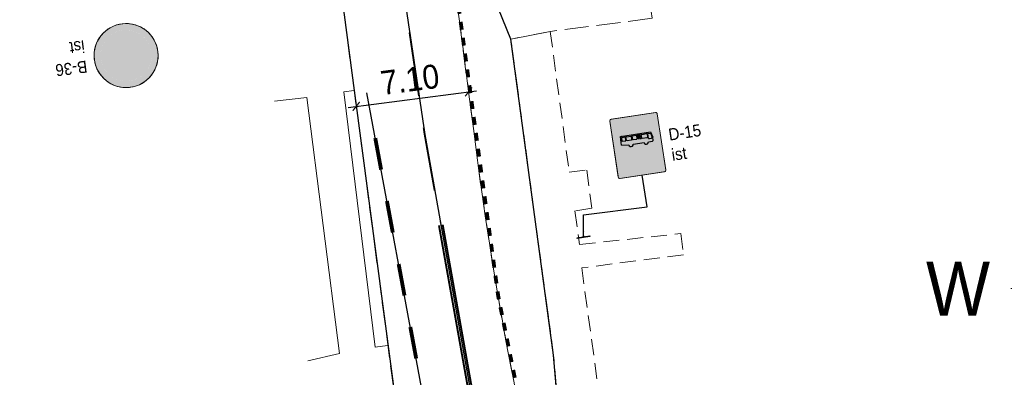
# Model space of a CAD drawing. Header units: metres. Extents: x 6420893 to 6543334, y 5684236 to 5790819.
# Tile 14 of 24: x 6421268 to 6421329, y 5790563 to 5790585. Entities that reach past the tile are written whole.
import ezdxf
from ezdxf.enums import TextEntityAlignment as Align

# ---------------------------------------------------------------- set-up
doc = ezdxf.new("R2010")
doc.units = ezdxf.units.M
for name, pattern in [('DASHDOTX2', [2, 1, -0.5, 0, -0.5]), ('DASHED2', [0.375, 0.25, -0.125]), ('PRZER2-1', [3, 2, -1]), ('PRZER3-1', [4, 3, -1])]:
    doc.linetypes.add(name, pattern=pattern)
for name, color, linetype, lineweight in [('DR WYKUPY', 96, 'DASHED2', 0), ('DR_proj_oś', 1, 'DASHDOTX2', 18), ('GSLINK', 7, 'Continuous', 18), ('GSLKRW', 7, 'Continuous', 25), ('GSSKOA', 7, 'PRZER3-1', 18), ('GSSKOD', 7, 'PRZER2-1', 18)]:
    doc.layers.add(name, color=color, linetype=linetype, lineweight=lineweight)
for name, color, linetype in [('gaPionowe', 7, 'Continuous'), ('gaPoziome', 7, 'Continuous'), ('zzz.gaHSDomyslna', 7, 'Continuous'), ('zzz.gaVSDodTekst', 7, 'Continuous'), ('zzz.gaVSDomyslna', 7, 'Continuous'), ('zzz.gaVSNazwa', 7, 'Continuous'), ('zzz.gaVSRamka', 7, 'Continuous'), ('zzz.gaVSStan', 7, 'Continuous'), ('zzz.gaVSWielkość', 7, 'Continuous')]:
    doc.layers.add(name, color=color, linetype=linetype)
doc.styles.add('arial', font='arial.ttf', dxfattribs={"width": 0.9, "height": 1.5})
doc.styles.add('GA-ATR-TEXT', font='arial.ttf', dxfattribs={"width": 0.9})
doc.styles.add('GA4-ATR-TEXT', font='arial.ttf', dxfattribs={"width": 0.9})
doc.styles.get("Standard").update_dxf_attribs({"font": 'arial.ttf'})
doc.dimstyles.new('AS_AR00_500 2', dxfattribs={"dimtxt": 1, "dimasz": 0.5, "dimexe": 24, "dimexo": 0, "dimgap": 0, "dimtad": 0, "dimrnd": 0.05, "dimzin": 1, "dimdsep": 46, "dimtxsty": 'arial', "dimblk": 'ARCHTICK', "dimcen": 0, "dimdle": 0.5, "dimse1": 1, "dimse2": 1, "dimclrd": 256, "dimclre": 256, "dimclrt": 7, "dimazin": 0, "dimtfac": 1, "dimtmove": 0, "dimatfit": 3, "dimldrblk": 'ARCHTICK', "dimfxl": 1, "dimtvp": 0.8, "dimtolj": 1, "dimarcsym": 0})
doc.dimstyles.new('GA-LEADER', dxfattribs={"dimtxt": 1, "dimasz": 1, "dimexe": 1, "dimexo": 1, "dimgap": 1, "dimtad": 1, "dimtxsty": 'Standard', "dimcen": 1, "dimadec": 0, "dimazin": 0, "dimtfac": 1, "dimtmove": 0, "dimatfit": 3, "dimfxl": 1, "dimarcsym": 0})

# ---------------------------------------------------------------- blocks, each defined once
blk = doc.blocks.new('A$C24377FCD')
at = {"layer": 'DR_proj_oś', "color": 7, "linetype": 'Continuous'}
for points in [[(3.82, 107.1), (-10.6, 27.78)], [(3.82, 107.1), (-10.6, 27.78)], [(3.82, 107.1), (3.82, 107.1)], [(3.82, 30.6), (3.82, 107.1)], [(3.82, 30.6), (3.82, 107.1)], [(18.25, 27.78), (3.82, 107.1)], [(18.25, 27.78), (3.82, 107.1)], [(4.97, 30.58), (4.97, 100.79)], [(8.03, 30.37), (8.03, 83.96)], [(-23.22, 19.4), (-72.68, 68.85)], [(-31.6, 6.77), (-72.68, 68.85)], [(-10.6, 27.78), (-72.68, 68.85)], [(-10.6, 27.78), (-72.68, 68.85)], [(-72.68, 68.85), (-31.6, 6.77)], [(11.09, 29.9), (11.09, 67.13)], [(18.25, 27.78), (80.33, 68.85)], [(80.33, 68.85), (18.25, 27.78)], [(30.87, 19.4), (80.33, 68.85)], [(39.25, 6.77), (80.33, 68.85)], [(39.25, 6.77), (80.33, 68.85)], [(-20.97, 21.47), (-59.89, 60.39)], [(28.62, 21.47), (67.54, 60.39)], [(-25.3, 17.14), (-64.22, 56.06)], [(32.95, 17.14), (71.87, 56.06)], [(-18.55, 23.38), (-47.1, 51.93)], [(14.15, 29.18), (14.15, 50.3)], [(26.2, 23.38), (54.75, 51.93)], [(-27.2, 14.72), (-55.75, 43.27)], [(-15.94, 25.1), (-34.31, 43.47)], [(23.59, 25.1), (41.96, 43.47)], [(34.85, 14.72), (63.4, 43.27)], [(-13.15, 26.63), (-21.52, 35)], [(17.21, 28.18), (17.21, 33.47)], [(20.8, 26.63), (29.17, 35)], [(-28.92, 12.11), (-47.29, 30.48)], [(-10.6, 27.78), (3.82, 30.6)], [(36.57, 12.11), (54.94, 30.48)], [(-7.65, 7.65), (3.82, 22.95)], [(-3.82, 7.65), (3.82, 22.95)], [(3.82, 22.95), (15.3, 7.65)], [(3.82, 22.95), (11.48, 7.65)], [(3.82, -7.65), (3.82, 22.95)], [(-30.46, 9.32), (-38.83, 17.69)], [(38.11, 9.32), (46.48, 17.69)], [(-31.6, 6.77), (-110.93, -7.65)], [(-31.6, 6.77), (-110.93, -7.65)], [(-32.01, 5.74), (-37.3, 5.74)], [(3.82, -7.65), (-7.65, 7.65)], [(3.82, -7.65), (-3.82, 7.65)], [(15.3, 7.65), (3.82, -7.65)], [(11.48, 7.65), (3.82, -7.65)], [(39.25, 6.77), (42.08, -7.65)], [(118.58, -7.65), (39.25, 6.77)], [(118.58, -7.65), (39.25, 6.77)], [(-33.01, 2.68), (-54.13, 2.68)], [(-26.78, -7.65), (-11.48, 3.82)], [(-26.78, -7.65), (-11.48, 0)], [(-11.48, 3.82), (3.82, -7.65)], [(-11.48, 0), (3.82, -7.65)], [(3.82, -7.65), (19.13, 3.82)], [(19.13, 0), (3.82, -7.65)], [(19.13, 3.82), (34.43, -7.65)], [(34.43, -7.65), (19.13, 0)], [(-34.19, -3.44), (-87.79, -3.44)], [(-33.73, -0.38), (-70.96, -0.38)], [(-110.93, -7.65), (-110.93, -7.65)], [(-34.43, -7.65), (-110.93, -7.65)], [(-110.93, -7.65), (-31.6, -22.07)], [(-34.43, -7.65), (-110.93, -7.65)], [(-110.93, -7.65), (-31.6, -22.07)], [(-34.41, -6.5), (-104.62, -6.5)], [(-31.6, -22.07), (-34.43, -7.65)], [(-11.48, -19.12), (-26.78, -7.65)], [(-11.48, -15.3), (-26.78, -7.65)], [(3.82, -7.65), (-26.78, -7.65)], [(3.82, -7.65), (-11.48, -19.12)], [(3.82, -7.65), (-11.48, -15.3)], [(-7.65, -22.95), (3.82, -7.65)], [(-3.82, -22.95), (3.82, -7.65)], [(19.13, -19.12), (3.82, -7.65)], [(3.82, -7.65), (15.3, -22.95)], [(3.82, -7.65), (11.48, -22.95)], [(3.82, -7.65), (3.82, -7.65)], [(3.82, -7.65), (3.82, -38.25)], [(3.82, -7.65), (3.82, -7.65)], [(3.82, -7.65), (3.82, -7.65)], [(3.82, -7.65), (3.82, -7.65)], [(19.13, -15.3), (3.82, -7.65)], [(3.82, -7.65), (34.43, -7.65)], [(34.43, -7.65), (19.13, -19.12)], [(34.43, -7.65), (19.13, -15.3)], [(39.25, -22.07), (118.58, -7.65)], [(39.25, -22.07), (118.58, -7.65)], [(42.08, -7.65), (118.58, -7.65)], [(42.08, -7.65), (118.58, -7.65)], [(118.58, -7.65), (118.58, -7.65)], [(41.84, -11.86), (95.44, -11.86)], [(42.06, -8.8), (112.27, -8.8)], [(41.38, -14.92), (78.61, -14.92)], [(40.66, -17.98), (61.78, -17.98)], [(-31.6, -22.07), (-72.68, -84.15)], [(-31.6, -22.07), (-72.68, -84.15)], [(3.82, -38.25), (-7.65, -22.95)], [(3.82, -38.25), (-3.82, -22.95)], [(15.3, -22.95), (3.82, -38.25)], [(11.48, -22.95), (3.82, -38.25)], [(39.25, -22.07), (80.33, -84.15)], [(80.33, -84.15), (39.25, -22.07)], [(39.66, -21.04), (44.95, -21.04)], [(-28.92, -27.42), (-47.29, -45.78)], [(-30.46, -24.62), (-38.83, -32.99)], [(36.57, -27.42), (54.94, -45.78)], [(38.11, -24.62), (46.48, -32.99)], [(-25.3, -32.45), (-64.22, -71.37)], [(-27.2, -30.02), (-55.75, -58.57)], [(32.95, -32.45), (71.87, -71.37)], [(34.85, -30.02), (63.4, -58.57)], [(-23.22, -34.7), (-72.68, -84.15)], [(-20.97, -36.77), (-59.89, -75.69)], [(28.62, -36.77), (67.54, -75.69)], [(30.87, -34.7), (80.33, -84.15)], [(-18.55, -38.68), (-47.1, -67.23)], [(-15.94, -40.4), (-34.31, -58.77)], [(23.59, -40.4), (41.96, -58.77)], [(26.2, -38.68), (54.75, -67.23)], [(-10.6, -43.08), (-72.68, -84.15)], [(-72.68, -84.15), (-10.6, -43.08)], [(-13.15, -41.93), (-21.52, -50.31)], [(-10.6, -43.08), (3.82, -122.4)], [(-10.6, -43.08), (3.82, -122.4)], [(-9.56, -43.48), (-9.56, -48.77)], [(-6.5, -44.48), (-6.5, -65.6)], [(18.25, -43.08), (3.82, -45.9)], [(3.82, -122.4), (18.25, -43.08)], [(3.82, -122.4), (18.25, -43.08)], [(18.25, -43.08), (80.33, -84.15)], [(18.25, -43.08), (80.33, -84.15)], [(20.8, -41.93), (29.17, -50.31)], [(-3.44, -45.21), (-3.44, -82.43)], [(-0.38, -45.67), (-0.38, -99.27)], [(2.68, -45.89), (2.68, -116.1)], [(3.82, -45.9), (3.82, -122.4)], [(3.82, -45.9), (3.82, -122.4)], [(3.82, -122.4), (3.82, -122.4)]]:
    blk.add_lwpolyline(points, dxfattribs=at)
for points in [[(18.25, 27.78, 0.096956), (3.82, 30.6)], [(-10.6, 27.78, 0.20208), (-31.6, 6.77)], [(39.25, 6.77, 0.202076), (18.25, 27.78)], [(-31.6, 6.77, 0.096954), (-34.43, -7.65)], [(39.25, -22.07, 0.096954), (42.08, -7.65)], [(-31.6, -22.07, 0.20208), (-10.6, -43.08)], [(18.25, -43.08, 0.20208), (39.25, -22.07)], [(-10.6, -43.08, 0.096954), (3.82, -45.9)]]:
    blk.add_lwpolyline(points, format="xyb", dxfattribs=at)
blk.add_circle((3.82, -7.65), 30.6, dxfattribs=at)
at = {"layer": 'DR_proj_oś', "color": 7, "linetype": 'Continuous', "style": 'GA4-ATR-TEXT', "width": 0.9}
blk.add_text('N', height=22.5, dxfattribs=at).set_placement((3.82, 104.3), align=Align.BOTTOM_CENTER)
blk.add_text('W', height=22.5, dxfattribs=at).set_placement((-119.59, -7.65), align=Align.MIDDLE_RIGHT)
blk.add_text('E', height=22.5, dxfattribs=at).set_placement((127.24, -7.65), align=Align.MIDDLE_LEFT)
blk.add_text('S', height=22.5, dxfattribs=at).set_placement((3.82, -131.06), align=Align.TOP_CENTER)
blk = doc.blocks.new('A$Ce664680c')
at = {"layer": 'DR_proj_oś', "ltscale": 1.0032, "xscale": 0.15, "yscale": 0.15, "zscale": 0.15}
blk.add_blockref('A$C24377FCD', (6422999.783, 5801236.601), dxfattribs=at)
blk = doc.blocks.new('gaHSPos')
at = {"color": 0, "linetype": 'Continuous', "lineweight": 0}
blk.add_point((0, 0), dxfattribs=at)
blk = doc.blocks.new('*U429')
at = {"layer": 'zzz.gaHSDomyslna', "color": 251}
for points in [[(-3.93, 22.72, 0.12, 0.12, 0), (0.118, 0.021, 0.12, 0.12, 0)], [(-4.166, 22.678, 0.12, 0.12, 0), (-0.118, -0.021, 0.12, 0.12, 0)]]:
    blk.add_lwpolyline(points, format="xyseb", dxfattribs=at)
at = {"color": 251}
for p in [(-4.048, 22.699), (0, 0)]:
    blk.add_blockref('gaHSPos', p, dxfattribs=at)
blk = doc.blocks.new('*U430')
at = {"layer": 'zzz.gaHSDomyslna', "color": 251}
for points in [[(-1.333, 7.887, 0.12, 0.12, 0), (-1.92, 11.844, 0.12, 0.12, 0)], [(-0.351, 1.969, 0.12, 0.12, 0), (-0.974, 5.464, 0.12, 0.12, 0), (-1.04, 5.909, 0.12, 0.12, 0)]]:
    blk.add_lwpolyline(points, format="xyseb", dxfattribs=at)
at = {"color": 251}
blk.add_blockref('gaHSPos', (0, 0), dxfattribs=at)
blk = doc.blocks.new('*U439')
at = {"layer": 'zzz.gaHSDomyslna', "color": 251}
for points in [[(0.068, -0.495, 0.24, 0.24, 0), (0.136, -0.991, 0.24, 0.24, 0)], [(0.204, -1.486, 0.24, 0.24, 0), (0.271, -1.982, 0.24, 0.24, 0)], [(0.339, -2.477, 0.24, 0.24, 0), (0.407, -2.972, 0.24, 0.24, 0)], [(0.475, -3.468, 0.24, 0.24, 0), (0.543, -3.963, 0.24, 0.24, 0)], [(0.611, -4.458, 0.24, 0.24, 0), (0.678, -4.954, 0.24, 0.24, 0)], [(0.746, -5.449, 0.24, 0.24, 0), (0.814, -5.945, 0.24, 0.24, 0)], [(0.882, -6.44, 0.24, 0.24, 0), (0.95, -6.935, 0.24, 0.24, 0)], [(1.018, -7.431, 0.24, 0.24, 0), (1.086, -7.926, 0.24, 0.24, 0)], [(1.153, -8.421, 0.24, 0.24, 0), (1.221, -8.917, 0.24, 0.24, 0)], [(1.289, -9.412, 0.24, 0.24, 0), (1.357, -9.908, 0.24, 0.24, 0)], [(1.425, -10.403, 0.24, 0.24, 0), (1.493, -10.898, 0.24, 0.24, 0)], [(1.561, -11.394, 0.24, 0.24, 0), (1.628, -11.889, 0.24, 0.24, 0)], [(1.696, -12.384, 0.24, 0.24, 0), (1.764, -12.88, 0.24, 0.24, 0)], [(1.832, -13.375, 0.24, 0.24, 0), (1.9, -13.871, 0.24, 0.24, 0)], [(1.968, -14.366, 0.24, 0.24, 0), (2.035, -14.861, 0.24, 0.24, 0)], [(2.103, -15.357, 0.24, 0.24, 0), (2.171, -15.852, 0.24, 0.24, 0)], [(2.239, -16.347, 0.24, 0.24, 0), (2.307, -16.843, 0.24, 0.24, 0)], [(2.375, -17.338, 0.24, 0.24, 0), (2.443, -17.834, 0.24, 0.24, 0)], [(2.51, -18.329, 0.24, 0.24, 0), (2.578, -18.824, 0.24, 0.24, 0)], [(2.646, -19.32, 0.24, 0.24, 0), (2.714, -19.815, 0.24, 0.24, 0)], [(2.782, -20.31, 0.24, 0.24, 0), (2.85, -20.806, 0.24, 0.24, 0)], [(2.918, -21.301, 0.24, 0.24, 0), (2.985, -21.797, 0.24, 0.24, 0)], [(3.053, -22.292, 0.24, 0.24, 0), (3.121, -22.787, 0.24, 0.24, 0)], [(3.189, -23.283, 0.24, 0.24, 0), (3.229, -23.576, 0.24, 0.24, 0), (3.27, -23.776, 0.24, 0.24, 0)], [(3.369, -24.266, 0.24, 0.24, 0), (3.469, -24.756, 0.24, 0.24, 0)], [(3.568, -25.246, 0.24, 0.24, 0), (3.668, -25.736, 0.24, 0.24, 0)], [(3.767, -26.226, 0.24, 0.24, 0), (3.867, -26.716, 0.24, 0.24, 0)], [(3.966, -27.206, 0.24, 0.24, 0), (4.066, -27.696, 0.24, 0.24, 0)], [(4.165, -28.186, 0.24, 0.24, 0), (4.265, -28.676, 0.24, 0.24, 0)], [(4.364, -29.166, 0.24, 0.24, 0), (4.464, -29.656, 0.24, 0.24, 0)], [(4.563, -30.146, 0.24, 0.24, 0), (4.663, -30.636, 0.24, 0.24, 0)], [(4.762, -31.126, 0.24, 0.24, 0), (4.862, -31.616, 0.24, 0.24, 0)], [(4.961, -32.106, 0.24, 0.24, 0), (5.061, -32.596, 0.24, 0.24, 0)], [(5.16, -33.086, 0.24, 0.24, 0), (5.26, -33.576, 0.24, 0.24, 0)], [(5.359, -34.066, 0.24, 0.24, 0), (5.459, -34.556, 0.24, 0.24, 0)], [(5.558, -35.046, 0.24, 0.24, 0), (5.658, -35.536, 0.24, 0.24, 0)], [(5.757, -36.026, 0.24, 0.24, 0), (5.857, -36.516, 0.24, 0.24, 0)], [(5.956, -37.006, 0.24, 0.24, 0), (6.056, -37.496, 0.24, 0.24, 0)], [(6.155, -37.986, 0.24, 0.24, 0), (6.255, -38.476, 0.24, 0.24, 0)], [(6.354, -38.966, 0.24, 0.24, 0), (6.454, -39.456, 0.24, 0.24, 0)], [(6.553, -39.946, 0.24, 0.24, 0), (6.653, -40.436, 0.24, 0.24, 0)], [(6.752, -40.926, 0.24, 0.24, 0), (6.852, -41.416, 0.24, 0.24, 0)], [(6.951, -41.906, 0.24, 0.24, 0), (7.051, -42.396, 0.24, 0.24, 0)], [(7.15, -42.886, 0.24, 0.24, 0), (7.249, -43.376, 0.24, 0.24, 0)], [(7.349, -43.866, 0.24, 0.24, 0), (7.448, -44.356, 0.24, 0.24, 0)], [(7.548, -44.846, 0.24, 0.24, 0), (7.647, -45.336, 0.24, 0.24, 0)], [(7.747, -45.826, 0.24, 0.24, 0), (7.846, -46.316, 0.24, 0.24, 0)]]:
    blk.add_lwpolyline(points, format="xyseb", dxfattribs=at)
at = {"color": 251}
for p in [(0, 0), (7.94, -46.775)]:
    blk.add_blockref('gaHSPos', p, dxfattribs=at)
blk = doc.blocks.new('*U440')
at = {"layer": 'zzz.gaHSDomyslna', "color": 251}
for points in [[(0.365, -1.966, 0.24, 0.24, 0), (0.73, -3.933, 0.24, 0.24, 0)], [(1.095, -5.899, 0.24, 0.24, 0), (1.461, -7.866, 0.24, 0.24, 0)], [(1.826, -9.832, 0.24, 0.24, 0), (2.191, -11.798, 0.24, 0.24, 0)], [(2.556, -13.765, 0.24, 0.24, 0), (2.921, -15.731, 0.24, 0.24, 0)]]:
    blk.add_lwpolyline(points, format="xyseb", dxfattribs=at)
at = {"color": 251}
blk.add_blockref('gaHSPos', (0, 0), dxfattribs=at)
blk = doc.blocks.new('*U901')
at = {"layer": 'zzz.gaVSDomyslna', "linetype": 'ByBlock', "lineweight": -2, "true_color": 0x4c4c4c}
h = blk.add_hatch(color=251, dxfattribs=at)
h.paths.add_polyline_path([(-400, 400, 1), (400, 400, 1)])
h.paths.add_polyline_path([(320, 400, -1), (-320, 400, -1)], flags=16)
at = {"layer": 'zzz.gaVSDomyslna', "color": 251, "lineweight": 0, "true_color": 0x4c4c4c}
blk.add_lwpolyline([(0, 800, -1), (0, 0, -1), (0, 800, -2.58748)], format="xyb", dxfattribs=at)
blk = doc.blocks.new('*U902')
at = {"layer": 'zzz.gaVSDomyslna', "true_color": 0xffffff}
blk.add_hatch(color=7, dxfattribs=at).paths.add_polyline_path([(320, 400, 1), (-320, 400, 1)])
blk = doc.blocks.new('*U903')
at = {"layer": 'zzz.gaVSDomyslna', "true_color": 0x2e2e2e}
h = blk.add_hatch(color=250, dxfattribs=at)
h.paths.add_polyline_path([(245.965, 594.111), (51.8545, 400), (245.965, 205.889, 0.347061)])
h.paths.add_polyline_path([(194.111, 645.965, 0.347061), (-194.111, 645.965), (0, 451.854)])
h.paths.add_polyline_path([(-245.965, 594.111, 0.347061), (-245.965, 205.889), (-51.8545, 400)])
h.paths.add_polyline_path([(194.111, 154.035), (0, 348.146), (-194.111, 154.035, 0.347061)])
blk = doc.blocks.new('*U904')
at = {"layer": 'zzz.gaVSDomyslna', "true_color": 0x4c4c4c}
blk.add_hatch(color=251, dxfattribs=at).paths.add_polyline_path([(-246.491, 604.064, -0.0469785), (-204.064, 646.491), (246.491, 195.936, -0.0469785), (204.064, 153.509)])
blk = doc.blocks.new('*U905')
at = {"layer": 'zzz.gaVSDomyslna', "true_color": 0x4c4c4c}
blk.add_hatch(color=251, dxfattribs=at).paths.add_polyline_path([(246.491, 604.064, 0.0469785), (204.064, 646.491), (-246.491, 195.936, 0.0469785), (-204.064, 153.509)])
blk = doc.blocks.new('*U906')
at = {"layer": 'zzz.gaVSDomyslna', "color": 7, "linetype": 'Continuous', "lineweight": 0}
blk.add_circle((0, 400), 400, dxfattribs=at)
blk = doc.blocks.new('*U907')
at = {"layer": 'zzz.gaVSDomyslna', "color": 251, "true_color": 0x4c4c4c}
for name in ['*U901', '*U904', '*U905']:
    blk.add_blockref(name, (0, 0), dxfattribs=at)
at = {"layer": 'zzz.gaVSDomyslna', "color": 7, "true_color": 0xffffff}
blk.add_blockref('*U902', (0, 0), dxfattribs=at)
at = {"layer": 'zzz.gaVSDomyslna', "color": 250, "true_color": 0x2e2e2e}
blk.add_blockref('*U903', (0, 0), dxfattribs=at)
at = {"layer": 'zzz.gaVSRamka', "color": 7}
blk.add_blockref('*U906', (0, 0), dxfattribs=at)
blk = doc.blocks.new('*U900')
at = {"layer": 'zzz.gaVSDomyslna'}
blk.add_blockref('*U907', (0, 0), dxfattribs=at)
at = {"layer": 'zzz.gaVSDodTekst', "style": 'arial', "flags": 1}
blk.add_attdef('Addtext', text='', height=1, dxfattribs=at).set_placement((0, 0), align=Align.MIDDLE_LEFT)
at = {"layer": 'zzz.gaVSDomyslna', "style": 'arial', "flags": 1}
for tag in ['Height', 'Width', 'Position', 'Route', 'ItemNo', 'ID']:
    blk.add_attdef(tag, text='', height=1, dxfattribs=at).set_placement((0, 0), align=Align.MIDDLE_LEFT)
at = {"layer": 'zzz.gaVSNazwa', "color": 0, "style": 'GA-ATR-TEXT', "width": 0.9}
blk.add_attdef('Name', text='', height=150, dxfattribs=at).set_placement((500, 475), align=Align.MIDDLE_LEFT)
at = {"layer": 'zzz.gaVSStan', "color": 0, "style": 'GA-ATR-TEXT', "width": 0.9}
blk.add_attdef('State', text='', height=150, dxfattribs=at).set_placement((500, 220), align=Align.MIDDLE_LEFT)
at = {"layer": 'zzz.gaVSWielkość', "style": 'arial', "flags": 1}
blk.add_attdef('Size', text='', height=1, dxfattribs=at).set_placement((0, 0), align=Align.MIDDLE_LEFT)
blk = doc.blocks.new('gaVSPos')
blk.add_point((0, 0))
blk = doc.blocks.new('gaVSTVcolumn0')
at = {"color": 0, "linetype": 'ByBlock', "lineweight": -2}
for p, q in [((-400, -30), (400, -30)), ((-400, -60), (-400, -30)), ((400, -60), (-400, -60)), ((400, -30), (400, -60))]:
    blk.add_line(p, q, dxfattribs=at)
blk.add_circle((0, 0), 30, dxfattribs=at)
blk = doc.blocks.new('gaVScolumn0')
at = {"color": 0, "linetype": 'ByBlock', "lineweight": -2}
blk.add_line((0, 0), (0, 400), dxfattribs=at)
at = {"color": 7, "style": 'GA-ATR-TEXT', "width": 0.9}
blk.add_attdef('X2', text='', height=150, dxfattribs=at).set_placement((-50, 0), align=Align.BOTTOM_RIGHT)
blk = doc.blocks.new('*U949')
at = {"layer": 'zzz.gaVSDomyslna', "true_color": 0x2e2e2e}
blk.add_hatch(color=250, dxfattribs=at).paths.add_polyline_path([(294, 730, 0.414214), (280, 744), (-280, 744, 0.414214), (-294, 730), (-294, 20, 0.414214), (-280, 6), (280, 6, 0.414214), (294, 20)])
blk = doc.blocks.new('*U950')
at = {"layer": 'zzz.gaVSDomyslna', "color": 7, "lineweight": 0, "true_color": 0xffffff, "const_width": 6}
blk.add_lwpolyline([(280, 3), (-280, 3, -0.414214), (-297, 20), (-297, 730, -0.414214), (-280, 747), (280, 747, -0.414214), (297, 730), (297, 20, -0.414214), (280, 3, -1)], format="xyb", dxfattribs=at)
blk = doc.blocks.new('*U951')
at = {"layer": 'zzz.gaVSDomyslna', "true_color": 0xffffff}
blk.add_hatch(color=7, dxfattribs=at).paths.add_polyline_path([(220, 440), (-220, 440), (-220, 0), (220, 0)])
blk = doc.blocks.new('*U952')
at = {"layer": 'zzz.gaVSDomyslna', "linetype": 'ByBlock', "lineweight": -2, "true_color": 0x000000}
h = blk.add_hatch(color=18, dxfattribs=at)
h.paths.add_polyline_path([(290, 110), (265, 210), (-286.25, 210), (-290, 150), (-290, 50), (-160, 40, 1), (-80, 40), (120, 40, 1), (200, 40), (276.25, 40), (290, 50)])
h.paths.add_polyline_path([(30, 120), (30, 190), (50, 190), (50, 120)], flags=16)
h.paths.add_polyline_path([(0, 120), (-70, 120), (-80, 125), (-80, 185), (-70, 190), (0, 190), (10, 185), (10, 125)], flags=16)
h.paths.add_polyline_path([(60, 120), (60, 190), (80, 190), (80, 120)], flags=16)
h.paths.add_polyline_path([(90, 125), (90, 185), (100, 190), (190, 190), (200, 185), (200, 125), (190, 120), (100, 120)], flags=16)
h.paths.add_polyline_path([(-90, 125), (-100, 120), (-180, 120), (-190, 125), (-190, 185), (-180, 190), (-100, 190), (-90, 185)], flags=16)
h.paths.add_polyline_path([(210, 100), (210, 185), (220, 190), (259.692, 190), (279.685, 110.03), (260, 90), (220, 90)], flags=16)
h.paths.add_polyline_path([(-200, 125), (-205, 120), (-270, 120), (-275, 125), (-270.135, 185), (-264.713, 190), (-205, 190), (-200, 185)], flags=16)
at = {"layer": 'zzz.gaVSDomyslna', "color": 18, "linetype": 'ByBlock', "lineweight": -2, "true_color": 0x000000}
for p, q in [((-290, 150), (-286.25, 210)), ((-286.25, 210), (265, 210)), ((-270.135, 185), (-275, 125)), ((-270.135, 185), (-264.713, 190)), ((-268.108, 210), (-263.108, 210)), ((-264.713, 190), (-205, 190)), ((-205, 190), (-200, 185)), ((-200, 125), (-200, 185)), ((-190, 185), (-180, 190)), ((-190, 125), (-190, 185)), ((-180, 190), (-100, 190)), ((-100, 190), (-90, 185)), ((-90, 125), (-90, 185)), ((-70, 190), (-80, 185)), ((-80, 185), (-80, 125)), ((-70, 190), (0, 190)), ((0, 190), (10, 185)), ((10, 125), (10, 185)), ((30, 190), (50, 190)), ((30, 120), (30, 190)), ((50, 120), (50, 190)), ((60, 190), (80, 190)), ((60, 120), (60, 190)), ((80, 190), (80, 120)), ((100, 190), (90, 185)), ((90, 125), (90, 185)), ((100, 190), (190, 190)), ((200, 185), (190, 190)), ((200, 185), (200, 125)), ((210, 185), (220, 190)), ((210, 100), (210, 185)), ((220, 190), (259.692, 190)), ((259.692, 190), (279.685, 110.03)), ((265, 210), (290, 110)), ((-290, 50), (-290, 150)), ((-290, 50), (-160, 40)), ((-270, 120), (-275, 125)), ((-270, 120), (-205, 120)), ((-200, 125), (-205, 120)), ((-190, 125), (-180, 120)), ((-180, 120), (-100, 120)), ((-90, 125), (-100, 120)), ((-80, 125), (-70, 120)), ((-80, 40), (120, 40)), ((-70, 120), (0, 120)), ((0, 120), (10, 125)), ((30, 120), (50, 120)), ((60, 120), (80, 120)), ((90, 125), (100, 120)), ((100, 120), (190, 120)), ((190, 120), (200, 125)), ((200, 40), (276.25, 40)), ((210, 100), (220, 90)), ((260, 90), (220, 90)), ((279.685, 110.03), (260, 90)), ((276.25, 40), (290, 50)), ((290, 50), (290, 110))]:
    blk.add_line(p, q, dxfattribs=at)
for centre in [(-120, 40), (160, 40)]:
    blk.add_arc(centre, 40, 179.999848, 0, dxfattribs=at)
blk = doc.blocks.new('*U953')
at = {"layer": 'zzz.gaVSDomyslna', "color": 7, "linetype": 'Continuous', "lineweight": 0}
blk.add_lwpolyline([(280, 0), (-280, 0, -0.414214), (-300, 20), (-300, 730, -0.414214), (-280, 750), (280, 750, -0.414214), (300, 730), (300, 20, -0.414214)], format="xyb", close=True, dxfattribs=at)
blk = doc.blocks.new('*U954')
at = {"layer": 'zzz.gaVSDomyslna', "color": 7, "true_color": 0xffffff}
for name, p in [('*U950', (0, 0)), ('*U951', (0, 230))]:
    blk.add_blockref(name, p, dxfattribs=at)
at = {"layer": 'zzz.gaVSDomyslna', "color": 250, "true_color": 0x2e2e2e}
blk.add_blockref('*U949', (0, 0), dxfattribs=at)
at = {"layer": 'zzz.gaVSDomyslna', "color": 18, "true_color": 0x000000, "xscale": 0.6875, "yscale": 0.6875}
blk.add_blockref('*U952', (0, 374.375), dxfattribs=at)
at = {"layer": 'zzz.gaVSRamka', "color": 7}
blk.add_blockref('*U953', (0, 0), dxfattribs=at)
blk = doc.blocks.new('*U948')
at = {"layer": 'zzz.gaVSDomyslna'}
blk.add_blockref('*U954', (0, 0), dxfattribs=at)
at = {"layer": 'zzz.gaVSDodTekst', "style": 'arial', "flags": 1}
blk.add_attdef('Addtext', text='', height=1, dxfattribs=at).set_placement((0, 0), align=Align.MIDDLE_LEFT)
at = {"layer": 'zzz.gaVSDomyslna', "style": 'arial', "flags": 1}
for tag in ['Height', 'Width', 'Position', 'Route', 'ItemNo', 'ID']:
    blk.add_attdef(tag, text='', height=1, dxfattribs=at).set_placement((0, 0), align=Align.MIDDLE_LEFT)
at = {"layer": 'zzz.gaVSNazwa', "color": 0, "style": 'GA-ATR-TEXT', "width": 0.9}
blk.add_attdef('Name', text='', height=150, dxfattribs=at).set_placement((400, 450), align=Align.MIDDLE_LEFT)
at = {"layer": 'zzz.gaVSStan', "color": 0, "style": 'GA-ATR-TEXT', "width": 0.9}
blk.add_attdef('State', text='', height=150, dxfattribs=at).set_placement((400, 195), align=Align.MIDDLE_LEFT)
at = {"layer": 'zzz.gaVSWielkość', "style": 'arial', "flags": 1}
blk.add_attdef('Size', text='', height=1, dxfattribs=at).set_placement((0, 0), align=Align.MIDDLE_LEFT)
blk = doc.blocks.new('_ArchTick')
at = {"color": 0, "linetype": 'ByBlock', "const_width": 0.15}
blk.add_lwpolyline([(-0.5, -0.5), (0.5, 0.5)], dxfattribs=at)
blk = doc.blocks.new('*D1101')
at = {"lineweight": -2}
blk.add_line((6421288.424, 5790579.735), (6421296.437, 5790580.768), dxfattribs=at)
at = {"layer": 'Defpoints', "color": 0}
for p in [(6421295.941, 5790580.704), (6421295.941, 5790580.704), (6421288.92, 5790579.798)]:
    blk.add_point(p, dxfattribs=at)
at = {"linetype": 'ByBlock', "lineweight": -2, "xscale": 0.5, "yscale": 0.5, "zscale": 0.5}
for p, rotation in [((6421295.941, 5790580.704), 7.350441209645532), ((6421288.92, 5790579.798), 187.3504412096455)]:
    blk.add_blockref('_ArchTick', p, dxfattribs=dict(at, rotation=rotation))
at = {"color": 7, "insert": (6421292.274, 5790581.467), "char_height": 1.5, "attachment_point": 5, "rotation": 7.35044, "style": 'arial'}
blk.add_mtext('\\A1;7.10', dxfattribs=at)

msp = doc.modelspace()

# ---------------------------------------------------------------- linework, layer by layer
at = {"layer": 'Defpoints', "color": 1}
for points in [[(6421267.889, 5790763.798), (6421274.656, 5790715.119), (6421282.876, 5790652.848), (6421289.916, 5790600.182), (6421293.198, 5790578.034), (6421298.254, 5790549.686)], [(6421307.983, 5790458), (6421302.08, 5790504.643), (6421298.188, 5790534.3), (6421289.582, 5790580.652)]]:
    msp.add_lwpolyline(points, dxfattribs=at)
at = {"layer": 'GSLINK', "linetype": 'Continuous', "lineweight": 18, "elevation": 10.18}
for points in [[(6421288.79, 5790580.79), (6421288.14, 5790580.71), (6421290.11, 5790564.75), (6421290.88, 5790564.85)], [(6421283.82, 5790580.12), (6421285.84, 5790580.35), (6421287.87, 5790564.35), (6421285.89, 5790563.91)]]:
    msp.add_lwpolyline(points, dxfattribs=at)
at = {"layer": 'GSLKRW', "linetype": 'Continuous', "lineweight": 25, "elevation": 10.18}
for points in [[(6421281.375, 5790636.915), (6421283.432, 5790621.049), (6421283.529, 5790620.052), (6421285.57, 5790605.38), (6421287.4, 5790591.36), (6421288.79, 5790580.79), (6421291.53, 5790560.12), (6421293.62, 5790543.95), (6421294.18, 5790539.48), (6421296.4, 5790522.4)], [(6421303.89, 5790535.1), (6421303.23, 5790539.45), (6421303.02, 5790542.83), (6421302.72, 5790547.03), (6421302.2, 5790552.92), (6421301.54, 5790560.91), (6421301.25, 5790564.25), (6421298.58, 5790583.99), (6421295.14, 5790592.46), (6421293.56, 5790599.16)]]:
    msp.add_lwpolyline(points, dxfattribs=at)
at = {"layer": 'GSSKOA', "linetype": 'PRZER3-1', "lineweight": 18, "ltscale": 0.5, "elevation": 10.18}
for points in [[(6421296.4, 5790522.4), (6421294.18, 5790539.48), (6421293.62, 5790543.95), (6421291.53, 5790560.12), (6421288.79, 5790580.79), (6421287.4, 5790591.36), (6421283.529, 5790620.052), (6421283.432, 5790621.049), (6421281.375, 5790636.915)], [(6421289.1, 5790633.46), (6421291.05, 5790618), (6421292.49, 5790606.79), (6421293.56, 5790599.16), (6421295.98, 5790580.4), (6421296.76, 5790574.45), (6421297.51, 5790569.5), (6421298.37, 5790564.6), (6421301.88, 5790546.94), (6421302.45, 5790543.96), (6421303.23, 5790539.45), (6421303.89, 5790535.1), (6421305.4, 5790523.44)]]:
    msp.add_lwpolyline(points, dxfattribs=at)
for points in [[(6421303.23, 5790539.45), (6421302.45, 5790543.96), (6421301.88, 5790546.94), (6421298.37, 5790564.6), (6421297.51, 5790569.5), (6421296.76, 5790574.45), (6421295.98, 5790580.4), (6421293.56, 5790599.16), (6421295.14, 5790592.46), (6421298.58, 5790583.99), (6421301.25, 5790564.25), (6421301.54, 5790560.91), (6421302.2, 5790552.92), (6421302.72, 5790547.03), (6421303.02, 5790542.83)], [(6421295.14, 5790592.46), (6421297.54, 5790592.09), (6421299.84, 5790591.71), (6421300.54, 5790591.85), (6421306.4, 5790592.59), (6421307.41, 5790585.3), (6421301.04, 5790584.48), (6421298.58, 5790583.99)]]:
    msp.add_lwpolyline(points, close=True, dxfattribs=at)
at = {"layer": 'GSSKOD', "linetype": 'PRZER2-1', "lineweight": 18, "ltscale": 0.5, "elevation": 10.18}
msp.add_lwpolyline([(6421301.54, 5790560.91), (6421301.25, 5790564.25), (6421298.58, 5790583.99), (6421301.04, 5790584.48), (6421302.23, 5790575.69), (6421303.32, 5790575.82), (6421303.64, 5790573.43), (6421302.58, 5790573.27), (6421302.87, 5790571.17), (6421309.21, 5790571.85), (6421309.37, 5790570.52), (6421303.01, 5790569.71), (6421304.17, 5790561.28)], close=True, dxfattribs=at)

# ---------------------------------------------------------------- block references
at = {"layer": 'DR WYKUPY'}
msp.add_blockref('A$Ce664680c', (-1653.317, -10667.038), dxfattribs=at)
at = {"layer": 'gaPionowe', "xscale": 0.005, "yscale": 0.005}
for name, p, rotation, values in [('*U900', (6421274.289, 5790584.957), 187.1743242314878, {'Name': 'B-36', 'State': 'ist'}), ('*U948', (6421306.796, 5790575.499), 8.615648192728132, {'Name': 'D-15', 'State': 'ist'})]:
    msp.add_blockref(name, p, dxfattribs=dict(at, rotation=rotation)).add_auto_attribs(values)
at = {"layer": 'gaPionowe', "rotation": 8.615648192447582}
for name, p, xscale, yscale in [('gaVScolumn0', (6421307.096, 5790573.522), 0.005, 0.005), ('gaVSTVcolumn0', (6421303.117, 5790571.672), 0.001, 0.001)]:
    msp.add_blockref(name, p, dxfattribs=dict(at, xscale=xscale, yscale=yscale))
msp.add_blockref('gaVSPos', (6421303.117, 5790571.672), dxfattribs=at)
at = {"layer": 'gaPoziome'}
for name, p in [('*U430', (6421294.173, 5790572.571)), ('*U439', (6421294.563, 5790591.518)), ('*U440', (6421289.744, 5790579.779)), ('*U429', (6421298.254, 5790549.686))]:
    msp.add_blockref(name, p, dxfattribs=at)

# ---------------------------------------------------------------- dimensions: what is measured, and where the dimension line sits
dim = msp.add_aligned_dim(p1=(6421288.92, 5790579.798, 10.18), p2=(6421295.941, 5790580.704, 10.18), distance=0, dimstyle='AS_AR00_500 2', override={"dimzin": 0})
dim.commit()
dim.dimension.update_dxf_attribs({"geometry": '*D1101', "text_midpoint": (6421292.274, 5790581.467)})

# ---------------------------------------------------------------- leaders
at = {"layer": 'gaPionowe'}
msp.add_leader([(6421303.117, 5790571.672), (6421303.117, 5790573.013), (6421307.096, 5790573.522)], dimstyle='GA-LEADER', override={"dimasz": 0.3}, dxfattribs=at)

doc.saveas('drawing.dxf')
